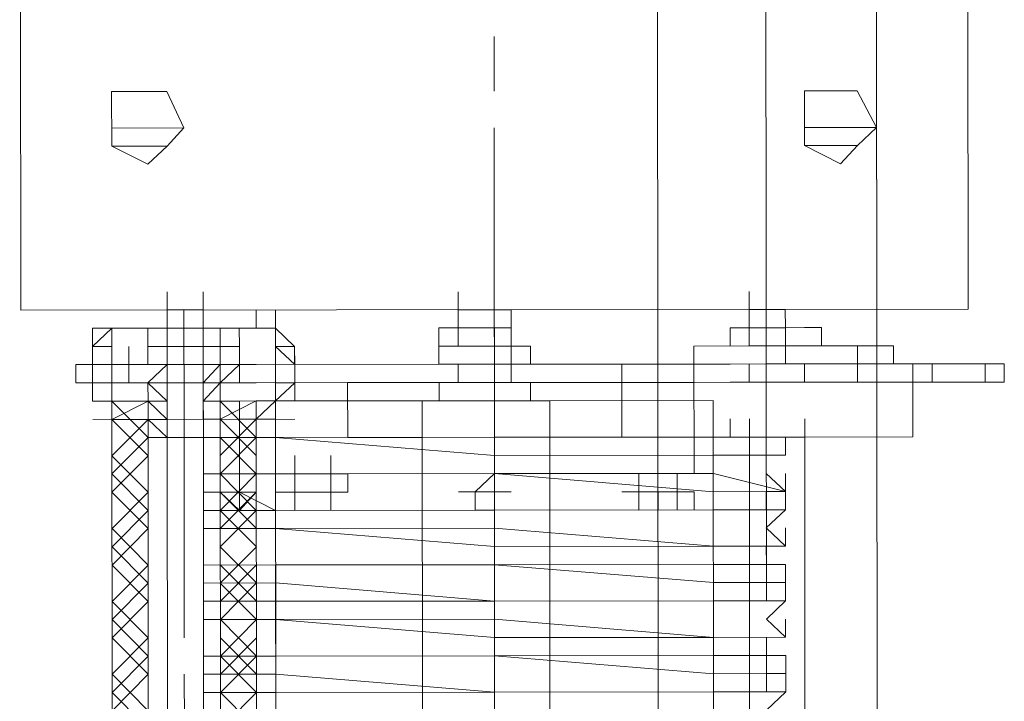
# Model space of a CAD drawing. Header units: inches. Extents: x -5850 to 5646, y 8947 to 13007.
# Tile 244 of 256: x -4034 to -4011, y 11325 to 11341. Entities that reach past the tile are written whole.
import ezdxf

# ---------------------------------------------------------------- set-up
doc = ezdxf.new("R2010")
doc.units = ezdxf.units.IN
doc.header["$MEASUREMENT"] = 0
doc.layers.add('at_Entity', color=7, linetype='Continuous')
doc.layers.add('at_Rect', color=7, linetype='Continuous')

msp = doc.modelspace()

# ---------------------------------------------------------------- linework, layer by layer
at = {"layer": 'at_Entity', "color": 7, "lineweight": 20}
for p, q in [((-4018.275, 10561.155), (-4019.022, 11398.348)), ((-4018.221, 10500.327), (-4019.022, 11398.348)), ((-4013.948, 11398.352), (-4013.146, 10500.332)), ((-4013.146, 10500.332), (-4013.948, 11398.352)), ((-4031.628, 11339.204), (-4030.792, 11339.205)), ((-4031.627, 11337.938), (-4031.628, 11339.204)), ((-4030.792, 11339.205), (-4030.346, 11339.205)), ((-4030.346, 11339.205), (-4029.954, 11338.358)), ((-4015.568, 11339.218), (-4014.732, 11339.219)), ((-4015.567, 11337.952), (-4015.568, 11339.218)), ((-4014.732, 11339.219), (-4014.341, 11339.219)), ((-4014.341, 11339.219), (-4013.894, 11338.372)), ((-4031.627, 11338.356), (-4029.954, 11338.358)), ((-4029.954, 11338.358), (-4030.344, 11337.939)), ((-4015.567, 11338.371), (-4013.894, 11338.372)), ((-4013.894, 11338.372), (-4014.34, 11337.954)), ((-4031.627, 11337.938), (-4030.344, 11337.939)), ((-4030.79, 11337.515), (-4031.627, 11337.938)), ((-4030.344, 11337.939), (-4030.79, 11337.515)), ((-4015.567, 11337.952), (-4014.34, 11337.954)), ((-4014.73, 11337.529), (-4015.567, 11337.952)), ((-4014.34, 11337.954), (-4014.73, 11337.529)), ((-4030.341, 11334.136), (-4030.341, 11334.554)), ((-4029.505, 11334.137), (-4029.505, 11334.555)), ((-4023.594, 11334.142), (-4023.594, 11334.56)), ((-4022.757, 11334.143), (-4022.757, 11334.561)), ((-4022.757, 11334.143), (-4022.757, 11334.561)), ((-4022.757, 11334.143), (-4022.757, 11334.561)), ((-4016.846, 11334.148), (-4016.846, 11334.566)), ((-4029.505, 11334.137), (-4030.341, 11334.136)), ((-4030.341, 11334.136), (-4029.505, 11334.137)), ((-4030.341, 11334.136), (-4030.341, 11333.712)), ((-4029.505, 11334.137), (-4029.504, 11333.713)), ((-4022.757, 11334.143), (-4023.594, 11334.142)), ((-4023.594, 11334.142), (-4022.757, 11334.143)), ((-4023.594, 11334.142), (-4023.593, 11333.718)), ((-4022.367, 11334.143), (-4022.757, 11334.143)), ((-4022.757, 11334.143), (-4022.757, 11333.719)), ((-4022.757, 11334.143), (-4022.367, 11334.143)), ((-4022.366, 11333.719), (-4022.367, 11334.143)), ((-4022.366, 11333.719), (-4022.367, 11334.143)), ((-4016.01, 11334.149), (-4016.846, 11334.148)), ((-4016.846, 11334.148), (-4016.01, 11334.149)), ((-4016.846, 11333.724), (-4016.846, 11334.148)), ((-4016.01, 11334.149), (-4016.009, 11333.725)), ((-4031.233, 11333.712), (-4032.069, 11333.711)), ((-4032.069, 11333.711), (-4032.068, 11332.445)), ((-4031.623, 11333.711), (-4031.233, 11333.712)), ((-4031.623, 11333.287), (-4031.623, 11333.711)), ((-4031.233, 11333.712), (-4030.787, 11333.712)), ((-4031.233, 11333.712), (-4030.787, 11333.712)), ((-4030.787, 11333.712), (-4029.114, 11333.713)), ((-4030.787, 11333.712), (-4030.786, 11333.288)), ((-4030.786, 11333.288), (-4030.787, 11333.712)), ((-4030.787, 11333.712), (-4030.786, 11333.288)), ((-4030.341, 11333.712), (-4030.34, 11333.289)), ((-4029.504, 11333.713), (-4029.504, 11333.289)), ((-4029.114, 11333.713), (-4028.668, 11333.714)), ((-4029.113, 11333.29), (-4029.114, 11333.713)), ((-4029.114, 11333.713), (-4029.113, 11333.29)), ((-4029.113, 11333.29), (-4029.114, 11333.713)), ((-4028.668, 11333.714), (-4027.831, 11333.715)), ((-4028.667, 11333.29), (-4028.668, 11333.714)), ((-4028.668, 11333.714), (-4028.277, 11333.714)), ((-4028.277, 11333.714), (-4027.831, 11333.715)), ((-4027.831, 11333.715), (-4027.385, 11333.291)), ((-4027.831, 11333.715), (-4027.831, 11333.291)), ((-4022.757, 11333.719), (-4024.039, 11333.718)), ((-4024.039, 11333.294), (-4024.039, 11333.718)), ((-4024.039, 11333.718), (-4024.039, 11333.294)), ((-4023.593, 11333.718), (-4023.593, 11333.295)), ((-4022.757, 11333.719), (-4022.366, 11333.719)), ((-4022.757, 11333.719), (-4022.756, 11333.295)), ((-4022.366, 11333.719), (-4022.366, 11333.296)), ((-4022.366, 11333.719), (-4022.366, 11333.296)), ((-4017.292, 11333.724), (-4017.291, 11333.3)), ((-4017.292, 11333.724), (-4016.846, 11333.724)), ((-4016.846, 11333.724), (-4016.009, 11333.725)), ((-4016.009, 11333.725), (-4016.846, 11333.724)), ((-4016.845, 11333.301), (-4016.846, 11333.724)), ((-4016.846, 11333.724), (-4016.845, 11333.301)), ((-4015.173, 11333.726), (-4016.009, 11333.725)), ((-4016.009, 11333.725), (-4015.563, 11333.726)), ((-4015.563, 11333.726), (-4015.173, 11333.726)), ((-4015.173, 11333.726), (-4015.172, 11333.302)), ((-4032.069, 11332.869), (-4032.069, 11333.287)), ((-4032.069, 11333.287), (-4031.623, 11333.287)), ((-4031.622, 11332.869), (-4031.623, 11333.287)), ((-4030.786, 11333.288), (-4029.113, 11333.29)), ((-4030.786, 11333.288), (-4030.786, 11332.87)), ((-4029.113, 11333.29), (-4028.667, 11333.29)), ((-4029.113, 11333.29), (-4029.113, 11332.871)), ((-4027.831, 11333.291), (-4027.384, 11332.873)), ((-4027.828, 11330.335), (-4027.831, 11333.291)), ((-4027.385, 11333.291), (-4027.384, 11332.873)), ((-4022.366, 11333.296), (-4024.039, 11333.294)), ((-4024.039, 11333.294), (-4024.039, 11332.876)), ((-4022.366, 11333.296), (-4021.92, 11333.296)), ((-4022.366, 11333.296), (-4022.366, 11332.877)), ((-4021.92, 11333.296), (-4021.919, 11332.878)), ((-4016.845, 11333.301), (-4018.128, 11333.299)), ((-4018.128, 11333.299), (-4018.128, 11332.881)), ((-4018.125, 11330.344), (-4018.128, 11333.299)), ((-4015.172, 11333.302), (-4016.845, 11333.301)), ((-4016.009, 11333.301), (-4016.845, 11333.301)), ((-4015.172, 11333.302), (-4016.009, 11333.301)), ((-4016.008, 11332.883), (-4016.009, 11333.301)), ((-4013.499, 11333.304), (-4015.172, 11333.302)), ((-4014.336, 11332.885), (-4014.336, 11333.303)), ((-4013.499, 11332.885), (-4013.499, 11333.304)), ((-4013.499, 11332.885), (-4013.499, 11333.304)), ((-4032.069, 11332.869), (-4032.459, 11332.868)), ((-4032.459, 11332.868), (-4032.459, 11332.445)), ((-4032.068, 11332.445), (-4032.069, 11332.869)), ((-4032.069, 11332.869), (-4032.068, 11332.021)), ((-4031.622, 11332.869), (-4032.069, 11332.869)), ((-4031.622, 11332.869), (-4032.069, 11332.869)), ((-4032.069, 11332.869), (-4032.068, 11332.445)), ((-4031.232, 11332.87), (-4031.622, 11332.869)), ((-4031.622, 11332.022), (-4031.622, 11332.869)), ((-4031.622, 11332.869), (-4031.622, 11332.445)), ((-4030.786, 11332.87), (-4031.232, 11332.87)), ((-4030.786, 11332.87), (-4029.113, 11332.871)), ((-4030.34, 11332.87), (-4030.786, 11332.87)), ((-4030.34, 11332.447), (-4030.34, 11332.87)), ((-4030.34, 11332.87), (-4030.34, 11332.447)), ((-4030.34, 11332.447), (-4030.34, 11332.87)), ((-4029.503, 11332.871), (-4029.503, 11332.447)), ((-4029.503, 11332.871), (-4029.503, 11332.447)), ((-4029.113, 11332.871), (-4029.503, 11332.871)), ((-4029.503, 11332.447), (-4029.503, 11332.871)), ((-4028.667, 11332.872), (-4029.113, 11332.871)), ((-4028.277, 11332.872), (-4028.667, 11332.872)), ((-4024.039, 11332.876), (-4028.277, 11332.872)), ((-4027.83, 11332.873), (-4027.83, 11332.025)), ((-4027.83, 11332.449), (-4027.83, 11332.873)), ((-4027.384, 11332.873), (-4027.384, 11332.449)), ((-4027.384, 11332.873), (-4027.384, 11332.449)), ((-4022.756, 11332.877), (-4024.039, 11332.876)), ((-4023.592, 11332.876), (-4024.039, 11332.876)), ((-4023.592, 11332.876), (-4022.756, 11332.877)), ((-4023.592, 11332.453), (-4023.592, 11332.876)), ((-4022.366, 11332.877), (-4022.756, 11332.877)), ((-4018.518, 11332.881), (-4022.366, 11332.877)), ((-4022.365, 11332.454), (-4022.366, 11332.877)), ((-4022.365, 11332.454), (-4022.366, 11332.877)), ((-4019.8, 11332.456), (-4019.8, 11332.88)), ((-4018.128, 11332.881), (-4018.518, 11332.881)), ((-4017.291, 11332.882), (-4018.128, 11332.881)), ((-4017.291, 11332.882), (-4016.455, 11332.883)), ((-4016.845, 11332.459), (-4016.845, 11332.882)), ((-4016.455, 11332.883), (-4015.172, 11332.884)), ((-4014.336, 11332.885), (-4016.008, 11332.883)), ((-4015.562, 11332.46), (-4015.562, 11332.884)), ((-4014.336, 11332.885), (-4015.172, 11332.884)), ((-4014.335, 11332.461), (-4014.336, 11332.885)), ((-4014.335, 11332.461), (-4014.336, 11332.885)), ((-4014.336, 11332.885), (-4013.499, 11332.885)), ((-4013.889, 11332.461), (-4013.889, 11332.885)), ((-4013.053, 11332.886), (-4013.499, 11332.885)), ((-4011.77, 11332.887), (-4013.053, 11332.886)), ((-4013.053, 11332.462), (-4013.053, 11332.886)), ((-4012.606, 11332.462), (-4012.607, 11332.886)), ((-4010.934, 11332.888), (-4011.77, 11332.887)), ((-4011.38, 11332.463), (-4011.38, 11332.887)), ((-4010.934, 11332.464), (-4010.934, 11332.888)), ((-4018.127, 11332.457), (-4022.756, 11332.453)), ((-4013.053, 11332.462), (-4019.41, 11332.456)), ((-4019.41, 11332.456), (-4018.127, 11332.457)), ((-4013.053, 11332.462), (-4018.127, 11332.457)), ((-4017.291, 11332.458), (-4018.127, 11332.457)), ((-4017.291, 11332.458), (-4015.172, 11332.46)), ((-4017.291, 11332.458), (-4015.172, 11332.46)), ((-4017.291, 11332.458), (-4016.008, 11332.459)), ((-4016.008, 11332.459), (-4014.335, 11332.461)), ((-4015.172, 11332.46), (-4016.008, 11332.459)), ((-4014.335, 11332.461), (-4015.172, 11332.46)), ((-4013.499, 11332.462), (-4014.335, 11332.461)), ((-4013.053, 11332.462), (-4013.499, 11332.462)), ((-4011.77, 11332.463), (-4013.053, 11332.462)), ((-4013.051, 11331.191), (-4013.053, 11332.462)), ((-4010.934, 11332.464), (-4011.77, 11332.463)), ((-4032.068, 11332.445), (-4032.459, 11332.445)), ((-4032.068, 11332.445), (-4032.068, 11332.021)), ((-4031.622, 11332.445), (-4032.068, 11332.445)), ((-4032.068, 11332.021), (-4032.068, 11332.445)), ((-4030.786, 11332.446), (-4031.622, 11332.445)), ((-4031.622, 11332.022), (-4031.622, 11332.445)), ((-4031.622, 11332.022), (-4031.622, 11332.445)), ((-4031.622, 11332.022), (-4031.622, 11332.445)), ((-4030.34, 11332.447), (-4030.786, 11332.446)), ((-4030.34, 11332.447), (-4030.786, 11332.446)), ((-4030.785, 11332.022), (-4030.786, 11332.446)), ((-4030.786, 11332.446), (-4030.339, 11332.023)), ((-4030.785, 11332.022), (-4030.786, 11332.446)), ((-4030.34, 11332.447), (-4029.503, 11332.447)), ((-4030.34, 11332.447), (-4030.338, 11331.175)), ((-4029.113, 11332.448), (-4029.503, 11332.447)), ((-4029.503, 11332.447), (-4029.113, 11332.448)), ((-4028.667, 11332.448), (-4029.503, 11332.447)), ((-4029.503, 11332.023), (-4029.113, 11332.448)), ((-4029.503, 11332.447), (-4029.502, 11331.176)), ((-4029.112, 11332.024), (-4029.113, 11332.448)), ((-4029.112, 11332.024), (-4029.113, 11332.448)), ((-4029.112, 11332.024), (-4029.113, 11332.448)), ((-4029.112, 11332.024), (-4029.113, 11332.448)), ((-4028.276, 11332.448), (-4028.667, 11332.448)), ((-4023.592, 11332.453), (-4028.276, 11332.448)), ((-4027.384, 11332.449), (-4027.83, 11332.449)), ((-4027.83, 11332.025), (-4027.83, 11332.449)), ((-4027.83, 11332.025), (-4027.83, 11332.449)), ((-4027.384, 11332.449), (-4027.384, 11332.025)), ((-4026.157, 11332.45), (-4023.592, 11332.453)), ((-4024.038, 11332.452), (-4026.157, 11332.45)), ((-4026.157, 11332.45), (-4026.156, 11331.179)), ((-4024.038, 11332.452), (-4021.919, 11332.454)), ((-4023.592, 11332.453), (-4024.038, 11332.452)), ((-4024.038, 11332.452), (-4024.038, 11332.028)), ((-4022.756, 11332.453), (-4023.592, 11332.453)), ((-4022.755, 11332.029), (-4022.756, 11332.453)), ((-4019.8, 11332.456), (-4022.365, 11332.454)), ((-4021.919, 11332.454), (-4022.365, 11332.454)), ((-4021.919, 11332.454), (-4019.8, 11332.456)), ((-4021.919, 11332.03), (-4021.919, 11332.454)), ((-4019.799, 11331.184), (-4019.8, 11332.456)), ((-4019.8, 11332.456), (-4019.41, 11332.456)), ((-4019.41, 11332.456), (-4019.8, 11332.456)), ((-4031.622, 11332.022), (-4032.068, 11332.021)), ((-4031.621, 11331.598), (-4031.622, 11332.022)), ((-4031.621, 11331.598), (-4031.622, 11332.022)), ((-4030.785, 11332.022), (-4031.622, 11332.022)), ((-4031.597, 11304.145), (-4031.622, 11332.022)), ((-4030.785, 11332.022), (-4030.784, 11331.175)), ((-4030.338, 11331.175), (-4030.339, 11332.023)), ((-4029.503, 11332.023), (-4029.502, 11331.176)), ((-4029.112, 11332.024), (-4028.276, 11332.025)), ((-4029.112, 11332.024), (-4029.112, 11331.176)), ((-4027.83, 11332.025), (-4028.276, 11332.025)), ((-4028.251, 11304.148), (-4028.276, 11332.025)), ((-4028.275, 11331.177), (-4028.276, 11332.025)), ((-4028.276, 11332.025), (-4027.83, 11332.025)), ((-4027.83, 11332.025), (-4022.755, 11332.029)), ((-4027.384, 11332.025), (-4027.83, 11332.025)), ((-4027.83, 11332.025), (-4027.829, 11331.601)), ((-4027.805, 11304.148), (-4027.83, 11332.025)), ((-4024.428, 11332.028), (-4021.919, 11332.03)), ((-4024.403, 11304.151), (-4024.428, 11332.028)), ((-4017.681, 11332.034), (-4022.755, 11332.029)), ((-4021.919, 11332.03), (-4021.473, 11332.031)), ((-4021.473, 11332.031), (-4021.448, 11304.154)), ((-4017.681, 11332.034), (-4017.68, 11331.186)), ((-4017.656, 11304.157), (-4017.681, 11332.034)), ((-4030.784, 11331.175), (-4030.785, 11331.598)), ((-4030.784, 11331.175), (-4030.785, 11331.598)), ((-4030.338, 11331.175), (-4030.339, 11331.599)), ((-4030.338, 11331.175), (-4030.339, 11331.599)), ((-4029.502, 11331.176), (-4029.502, 11331.6)), ((-4029.502, 11331.176), (-4029.502, 11331.6)), ((-4029.502, 11331.176), (-4029.502, 11331.6)), ((-4029.502, 11331.176), (-4029.502, 11331.6)), ((-4029.502, 11331.176), (-4029.502, 11331.6)), ((-4029.112, 11331.176), (-4029.112, 11331.6)), ((-4029.112, 11331.176), (-4029.112, 11331.6)), ((-4027.829, 11331.601), (-4028.275, 11331.601)), ((-4028.275, 11331.177), (-4028.275, 11331.601)), ((-4028.275, 11331.177), (-4028.275, 11331.601)), ((-4028.275, 11331.177), (-4028.275, 11331.601)), ((-4017.68, 11331.186), (-4017.68, 11331.61)), ((-4017.29, 11331.187), (-4017.29, 11331.611)), ((-4016.843, 11331.187), (-4016.844, 11331.611)), ((-4016.843, 11331.187), (-4016.844, 11331.611)), ((-4015.561, 11331.188), (-4015.561, 11331.612)), ((-4015.561, 11331.188), (-4015.561, 11331.612)), ((-4015.561, 11331.188), (-4015.561, 11331.612)), ((-4013.051, 11331.191), (-4013.052, 11331.614)), ((-4030.784, 11331.175), (-4030.338, 11331.175)), ((-4030.761, 11305.412), (-4030.784, 11331.175)), ((-4030.338, 11331.175), (-4030.784, 11331.175)), ((-4030.338, 11331.175), (-4029.502, 11331.176)), ((-4029.502, 11331.176), (-4030.338, 11331.175)), ((-4030.315, 11305.412), (-4030.338, 11331.175)), ((-4029.502, 11331.176), (-4029.112, 11331.176)), ((-4029.502, 11331.176), (-4029.112, 11331.176)), ((-4029.502, 11331.176), (-4029.479, 11305.413)), ((-4029.112, 11331.176), (-4029.502, 11331.176)), ((-4029.112, 11331.176), (-4029.502, 11331.176)), ((-4029.112, 11331.176), (-4029.502, 11331.176)), ((-4029.502, 11331.176), (-4029.502, 11330.758)), ((-4029.112, 11331.176), (-4028.665, 11331.177)), ((-4029.112, 11331.176), (-4028.665, 11331.177)), ((-4029.112, 11331.176), (-4028.275, 11331.177)), ((-4029.112, 11331.176), (-4029.089, 11305.413)), ((-4029.112, 11331.176), (-4029.111, 11330.334)), ((-4029.111, 11330.334), (-4029.112, 11331.176)), ((-4028.275, 11331.177), (-4028.665, 11331.177)), ((-4028.275, 11331.177), (-4028.665, 11331.177)), ((-4028.275, 11331.177), (-4027.829, 11331.177)), ((-4027.829, 11331.177), (-4028.275, 11331.177)), ((-4027.829, 11331.177), (-4028.275, 11331.177)), ((-4028.275, 11331.177), (-4028.274, 11330.335)), ((-4028.275, 11331.177), (-4028.274, 11330.335)), ((-4022.754, 11331.182), (-4027.829, 11331.177)), ((-4027.829, 11331.177), (-4022.754, 11330.764)), ((-4027.829, 11331.177), (-4022.754, 11330.764)), ((-4026.156, 11331.179), (-4024.427, 11331.18)), ((-4024.427, 11331.18), (-4026.156, 11331.179)), ((-4017.68, 11331.186), (-4022.754, 11331.182)), ((-4019.799, 11331.184), (-4021.472, 11331.183)), ((-4021.472, 11331.183), (-4019.799, 11331.184)), ((-4019.799, 11331.184), (-4019.409, 11331.185)), ((-4019.409, 11331.185), (-4019.799, 11331.184)), ((-4013.051, 11331.191), (-4019.409, 11331.185)), ((-4019.409, 11331.185), (-4017.29, 11331.187)), ((-4016.453, 11331.187), (-4017.68, 11331.186)), ((-4017.29, 11331.187), (-4016.007, 11331.188)), ((-4016.843, 11331.187), (-4017.29, 11331.187)), ((-4016.843, 11331.187), (-4017.29, 11331.187)), ((-4016.843, 11331.187), (-4015.561, 11331.188)), ((-4016.843, 11331.187), (-4016.007, 11331.188)), ((-4016.819, 11304.158), (-4016.843, 11331.187)), ((-4016.453, 11330.769), (-4016.453, 11331.187)), ((-4016.007, 11331.188), (-4013.051, 11331.191)), ((-4016.007, 11331.188), (-4015.561, 11331.188)), ((-4016.007, 11330.77), (-4016.007, 11331.188)), ((-4015.561, 11331.188), (-4015.538, 11305.425)), ((-4029.501, 11330.334), (-4029.502, 11330.758)), ((-4029.502, 11330.758), (-4029.501, 11330.334)), ((-4029.111, 11330.334), (-4029.111, 11330.758)), ((-4029.111, 11330.334), (-4029.111, 11330.758)), ((-4028.274, 11330.335), (-4028.275, 11330.759)), ((-4028.274, 11330.335), (-4028.275, 11330.759)), ((-4028.274, 11330.335), (-4028.275, 11330.759)), ((-4027.382, 11330.336), (-4027.382, 11330.759)), ((-4026.546, 11330.336), (-4026.546, 11330.76)), ((-4022.754, 11330.764), (-4017.68, 11330.768)), ((-4017.68, 11330.768), (-4022.754, 11330.764)), ((-4017.68, 11330.768), (-4016.007, 11330.77)), ((-4016.007, 11330.77), (-4017.68, 11330.768)), ((-4016.007, 11330.77), (-4016.453, 11330.769)), ((-4016.453, 11330.769), (-4016.007, 11330.77)), ((-4016.452, 11330.345), (-4016.453, 11330.769)), ((-4029.111, 11330.334), (-4029.501, 11330.334)), ((-4029.501, 11330.334), (-4029.111, 11330.334)), ((-4029.501, 11330.334), (-4029.501, 11329.91)), ((-4029.111, 11330.334), (-4028.665, 11330.335)), ((-4028.274, 11330.335), (-4029.111, 11330.334)), ((-4028.274, 11330.335), (-4029.111, 11330.334)), ((-4029.11, 11329.91), (-4029.111, 11330.334)), ((-4028.274, 11330.335), (-4028.665, 11330.335)), ((-4028.274, 11330.335), (-4027.828, 11330.335)), ((-4027.828, 11330.335), (-4028.274, 11330.335)), ((-4028.274, 11330.335), (-4028.274, 11329.911)), ((-4027.828, 11330.335), (-4022.754, 11330.34)), ((-4027.828, 11330.335), (-4022.754, 11330.34)), ((-4027.828, 11330.335), (-4027.382, 11330.336)), ((-4027.828, 11329.911), (-4027.828, 11330.335)), ((-4026.546, 11330.336), (-4027.382, 11330.336)), ((-4027.382, 11330.336), (-4026.546, 11330.336)), ((-4027.382, 11329.912), (-4027.382, 11330.336)), ((-4027.382, 11330.336), (-4027.382, 11329.912)), ((-4027.382, 11329.912), (-4027.382, 11330.336)), ((-4027.382, 11329.912), (-4027.382, 11330.336)), ((-4026.546, 11330.336), (-4026.155, 11330.337)), ((-4026.545, 11329.913), (-4026.546, 11330.336)), ((-4026.546, 11330.336), (-4026.545, 11329.489)), ((-4026.545, 11329.913), (-4026.546, 11330.336)), ((-4026.545, 11329.913), (-4026.546, 11330.336)), ((-4026.545, 11329.913), (-4026.546, 11330.336)), ((-4026.546, 11330.336), (-4026.545, 11329.913)), ((-4026.546, 11330.336), (-4026.545, 11329.913)), ((-4026.155, 11330.337), (-4026.155, 11329.913)), ((-4023.199, 11329.916), (-4022.754, 11330.34)), ((-4017.679, 11330.344), (-4022.754, 11330.34)), ((-4022.754, 11330.34), (-4017.679, 11329.921)), ((-4022.754, 11330.34), (-4022.753, 11329.492)), ((-4019.407, 11329.919), (-4019.408, 11330.343)), ((-4018.515, 11329.92), (-4018.516, 11330.344)), ((-4018.515, 11329.92), (-4018.516, 11330.344)), ((-4017.679, 11330.344), (-4016.006, 11329.922)), ((-4016.006, 11329.922), (-4016.452, 11330.345)), ((-4016.006, 11329.922), (-4016.006, 11330.346)), ((-4029.501, 11329.91), (-4029.11, 11329.91)), ((-4029.501, 11329.91), (-4029.5, 11329.486)), ((-4028.664, 11329.487), (-4029.11, 11329.91)), ((-4028.664, 11329.911), (-4027.827, 11329.488)), ((-4028.274, 11329.911), (-4028.664, 11329.487)), ((-4027.382, 11329.912), (-4027.828, 11329.911)), ((-4026.545, 11329.913), (-4027.382, 11329.912)), ((-4026.155, 11329.913), (-4026.545, 11329.913)), ((-4026.545, 11329.913), (-4026.545, 11329.489)), ((-4026.545, 11329.913), (-4026.155, 11329.913)), ((-4026.155, 11329.913), (-4026.545, 11329.913)), ((-4023.199, 11329.492), (-4023.199, 11329.916)), ((-4018.515, 11329.92), (-4019.407, 11329.919)), ((-4018.515, 11329.92), (-4019.407, 11329.919)), ((-4019.407, 11329.919), (-4018.961, 11329.919)), ((-4019.407, 11329.919), (-4019.407, 11329.495)), ((-4019.407, 11329.919), (-4018.961, 11329.919)), ((-4019.407, 11329.919), (-4019.407, 11329.495)), ((-4018.961, 11329.919), (-4018.961, 11329.496)), ((-4018.961, 11329.919), (-4018.961, 11329.496)), ((-4018.515, 11329.92), (-4018.515, 11329.496)), ((-4018.515, 11329.496), (-4018.515, 11329.92)), ((-4018.125, 11329.496), (-4018.125, 11329.92)), ((-4018.125, 11329.496), (-4018.125, 11329.92)), ((-4016.006, 11329.922), (-4017.679, 11329.921)), ((-4016.452, 11329.498), (-4016.452, 11329.922)), ((-4016.452, 11329.922), (-4016.006, 11329.922)), ((-4016.005, 11329.498), (-4016.006, 11329.922)), ((-4027.827, 11329.488), (-4022.753, 11329.492)), ((-4027.827, 11329.488), (-4022.753, 11329.492)), ((-4022.753, 11329.492), (-4023.199, 11329.492)), ((-4022.753, 11329.492), (-4017.678, 11329.497)), ((-4017.678, 11329.497), (-4022.753, 11329.492)), ((-4018.515, 11329.496), (-4019.407, 11329.495)), ((-4018.515, 11329.496), (-4019.407, 11329.495)), ((-4018.961, 11329.496), (-4019.407, 11329.495)), ((-4018.961, 11329.496), (-4019.407, 11329.495)), ((-4017.678, 11329.497), (-4016.005, 11329.498)), ((-4016.005, 11329.498), (-4017.678, 11329.497)), ((-4016.005, 11329.498), (-4016.452, 11329.498)), ((-4016.451, 11329.08), (-4016.005, 11329.498)), ((-4027.827, 11329.488), (-4029.5, 11329.486)), ((-4029.5, 11329.068), (-4029.5, 11329.486)), ((-4029.5, 11329.486), (-4029.5, 11329.068)), ((-4026.545, 11329.489), (-4027.381, 11329.488)), ((-4029.5, 11329.068), (-4027.827, 11329.069)), ((-4027.827, 11329.069), (-4029.5, 11329.068)), ((-4029.5, 11329.068), (-4029.499, 11328.22)), ((-4022.753, 11329.074), (-4027.827, 11329.069)), ((-4027.827, 11329.069), (-4022.752, 11328.65)), ((-4022.753, 11329.074), (-4017.678, 11328.655)), ((-4016.005, 11328.656), (-4016.451, 11329.08)), ((-4016.005, 11328.656), (-4016.005, 11329.08)), ((-4029.499, 11328.22), (-4029.5, 11328.644)), ((-4017.678, 11328.655), (-4022.752, 11328.65)), ((-4017.678, 11328.655), (-4016.005, 11328.656)), ((-4016.005, 11328.656), (-4017.678, 11328.655)), ((-4016.45, 11328.232), (-4016.451, 11328.656)), ((-4016.451, 11328.656), (-4016.005, 11328.656)), ((-4029.499, 11328.22), (-4027.826, 11328.222)), ((-4027.826, 11328.222), (-4029.499, 11328.22)), ((-4029.499, 11328.22), (-4029.499, 11327.802)), ((-4027.826, 11328.222), (-4022.752, 11328.226)), ((-4022.752, 11328.226), (-4027.826, 11328.222)), ((-4027.141, 10561.147), (-4027.826, 11328.222)), ((-4017.677, 11328.231), (-4022.752, 11328.226)), ((-4022.752, 11328.226), (-4017.677, 11327.813)), ((-4017.677, 11328.231), (-4016.004, 11328.232)), ((-4016.938, 10500.328), (-4017.677, 11328.231)), ((-4016.004, 11328.232), (-4016.45, 11328.232)), ((-4016.004, 11327.814), (-4016.004, 11328.232)), ((-4029.499, 11327.802), (-4027.826, 11327.804)), ((-4029.499, 11327.802), (-4029.499, 11327.378)), ((-4027.826, 11327.804), (-4022.751, 11327.384)), ((-4017.677, 11327.813), (-4016.004, 11327.814)), ((-4016.45, 11327.39), (-4016.45, 11327.814)), ((-4016.45, 11327.814), (-4016.004, 11327.814)), ((-4016.004, 11327.39), (-4016.004, 11327.814)), ((-4029.499, 11327.378), (-4027.826, 11327.38)), ((-4029.498, 11326.954), (-4029.499, 11327.378)), ((-4029.499, 11327.378), (-4029.498, 11326.954)), ((-4027.826, 11327.38), (-4022.751, 11327.384)), ((-4022.751, 11327.384), (-4017.677, 11327.389)), ((-4017.677, 11327.389), (-4022.751, 11327.384)), ((-4017.677, 11327.389), (-4016.004, 11327.39)), ((-4016.004, 11327.39), (-4017.677, 11327.389)), ((-4016.004, 11327.39), (-4016.45, 11327.39)), ((-4016.449, 11326.966), (-4016.004, 11327.39)), ((-4029.498, 11326.954), (-4027.825, 11326.956)), ((-4027.825, 11326.956), (-4029.498, 11326.954)), ((-4029.498, 11326.954), (-4029.497, 11326.107)), ((-4022.751, 11326.961), (-4027.825, 11326.956)), ((-4027.825, 11326.956), (-4022.75, 11326.537)), ((-4022.751, 11326.961), (-4017.676, 11326.541)), ((-4016.003, 11326.543), (-4016.449, 11326.966)), ((-4016.003, 11326.543), (-4016.003, 11326.967)), ((-4029.497, 11326.107), (-4029.498, 11326.531)), ((-4017.676, 11326.541), (-4022.75, 11326.537)), ((-4017.676, 11326.541), (-4016.003, 11326.543)), ((-4016.003, 11326.543), (-4017.676, 11326.541)), ((-4016.449, 11326.542), (-4016.003, 11326.543)), ((-4016.449, 11326.119), (-4016.449, 11326.542)), ((-4029.497, 11326.107), (-4027.824, 11326.108)), ((-4027.824, 11326.108), (-4029.497, 11326.107)), ((-4029.497, 11326.107), (-4029.497, 11325.689)), ((-4027.824, 11326.108), (-4022.75, 11326.113)), ((-4027.824, 11326.108), (-4022.75, 11326.113)), ((-4017.675, 11326.117), (-4022.75, 11326.113)), ((-4022.75, 11326.113), (-4017.675, 11325.699)), ((-4017.675, 11326.117), (-4016.002, 11326.119)), ((-4016.002, 11326.119), (-4016.449, 11326.119)), ((-4016.002, 11325.701), (-4016.002, 11326.119)), ((-4029.497, 11325.689), (-4027.824, 11325.69)), ((-4029.497, 11325.689), (-4029.497, 11325.265)), ((-4027.824, 11325.69), (-4022.749, 11325.271)), ((-4017.675, 11325.699), (-4016.002, 11325.701)), ((-4016.448, 11325.7), (-4016.002, 11325.701)), ((-4016.448, 11325.276), (-4016.448, 11325.7)), ((-4016.002, 11325.277), (-4016.002, 11325.701)), ((-4029.497, 11325.265), (-4027.824, 11325.266)), ((-4029.496, 11324.841), (-4029.497, 11325.265)), ((-4029.497, 11325.265), (-4029.496, 11324.841)), ((-4022.749, 11325.271), (-4027.824, 11325.266)), ((-4022.749, 11325.271), (-4017.675, 11325.275)), ((-4017.675, 11325.275), (-4022.749, 11325.271)), ((-4017.675, 11325.275), (-4016.002, 11325.277)), ((-4016.002, 11325.277), (-4017.675, 11325.275)), ((-4016.002, 11325.277), (-4016.448, 11325.276)), ((-4016.447, 11324.853), (-4016.002, 11325.277))]:
    msp.add_line(p, q, dxfattribs=at)
at = {"layer": 'at_Entity', "color": 3, "lineweight": 20}
for p, q in [((-4016.457, 11335.838), (-4016.469, 11348.508)), ((-4022.763, 11340.478), (-4022.762, 11339.212)), ((-4022.761, 11338.364), (-4022.757, 11334.561)), ((-4016.457, 11335.838), (-4016.455, 11332.883)), ((-4022.757, 11334.561), (-4022.758, 11334.985)), ((-4030.341, 11334.136), (-4030.341, 11334.554)), ((-4029.505, 11334.137), (-4029.505, 11334.555)), ((-4023.594, 11334.142), (-4023.594, 11334.56)), ((-4022.757, 11334.561), (-4022.756, 11332.877)), ((-4022.757, 11334.143), (-4022.757, 11334.561)), ((-4022.757, 11334.143), (-4022.757, 11334.561)), ((-4029.948, 11331.599), (-4029.951, 11334.137)), ((-4028.277, 11333.714), (-4028.278, 11334.138)), ((-4027.829, 11331.177), (-4027.832, 11334.138)), ((-4027.831, 11333.715), (-4032.069, 11333.711)), ((-4031.623, 11333.711), (-4032.069, 11333.287)), ((-4031.233, 11333.712), (-4031.623, 11333.711)), ((-4030.787, 11333.712), (-4031.233, 11333.712)), ((-4030.786, 11333.288), (-4030.787, 11333.712)), ((-4029.114, 11333.713), (-4028.277, 11333.714)), ((-4029.112, 11332.024), (-4029.114, 11333.713)), ((-4028.277, 11333.714), (-4027.831, 11333.715)), ((-4027.831, 11333.715), (-4027.831, 11333.291)), ((-4016.008, 11332.883), (-4016.009, 11333.725)), ((-4032.069, 11333.287), (-4032.068, 11332.021)), ((-4031.623, 11333.287), (-4031.622, 11332.022)), ((-4031.232, 11332.87), (-4031.232, 11333.288)), ((-4030.34, 11333.289), (-4030.786, 11333.288)), ((-4030.786, 11332.87), (-4030.786, 11333.288)), ((-4030.339, 11332.023), (-4030.34, 11333.289)), ((-4029.503, 11332.871), (-4029.504, 11333.289)), ((-4029.113, 11332.871), (-4029.113, 11333.29)), ((-4028.667, 11332.872), (-4028.667, 11333.29)), ((-4028.667, 11332.872), (-4028.667, 11333.29)), ((-4027.831, 11333.291), (-4027.385, 11333.291)), ((-4027.385, 11333.291), (-4027.384, 11332.449)), ((-4022.756, 11333.295), (-4022.756, 11332.453)), ((-4022.756, 11332.877), (-4022.756, 11333.295)), ((-4031.232, 11332.446), (-4031.232, 11332.87)), ((-4031.232, 11332.87), (-4030.786, 11332.87)), ((-4030.786, 11332.87), (-4031.232, 11332.87)), ((-4031.232, 11332.446), (-4031.232, 11332.87)), ((-4030.786, 11332.446), (-4030.34, 11332.87)), ((-4030.34, 11332.87), (-4030.786, 11332.446)), ((-4030.34, 11332.447), (-4030.34, 11332.87)), ((-4029.948, 11330.757), (-4029.95, 11332.871)), ((-4029.503, 11332.447), (-4029.113, 11332.871)), ((-4029.113, 11332.871), (-4028.667, 11332.872)), ((-4029.113, 11332.448), (-4028.667, 11332.872)), ((-4029.113, 11332.448), (-4029.113, 11332.871)), ((-4028.667, 11332.448), (-4028.667, 11332.872)), ((-4022.756, 11332.877), (-4022.754, 11330.764)), ((-4022.755, 11331.606), (-4022.756, 11332.877)), ((-4016.453, 11331.187), (-4016.455, 11332.883)), ((-4016.455, 11332.883), (-4016.45, 11327.39)), ((-4013.053, 11332.462), (-4013.053, 11332.886)), ((-4030.786, 11332.446), (-4031.232, 11332.446)), ((-4030.339, 11332.023), (-4030.786, 11332.446)), ((-4030.786, 11332.446), (-4030.785, 11332.022)), ((-4030.786, 11332.446), (-4030.785, 11332.022)), ((-4028.667, 11332.448), (-4029.113, 11332.448)), ((-4029.113, 11332.448), (-4029.112, 11332.024)), ((-4029.112, 11332.024), (-4029.113, 11332.448)), ((-4029.112, 11332.024), (-4029.113, 11332.448)), ((-4027.384, 11332.449), (-4027.83, 11332.025)), ((-4032.068, 11332.021), (-4031.622, 11332.022)), ((-4031.622, 11332.022), (-4031.621, 11331.598)), ((-4031.622, 11332.022), (-4031.231, 11332.022)), ((-4031.622, 11332.022), (-4030.784, 11331.175)), ((-4031.621, 11331.598), (-4030.785, 11332.022)), ((-4031.231, 11332.022), (-4030.785, 11332.022)), ((-4030.785, 11332.022), (-4030.339, 11332.023)), ((-4030.785, 11332.022), (-4030.339, 11332.023)), ((-4030.785, 11332.022), (-4030.339, 11332.023)), ((-4030.785, 11331.598), (-4030.785, 11332.022)), ((-4030.785, 11332.022), (-4030.339, 11331.599)), ((-4029.503, 11332.023), (-4029.112, 11332.024)), ((-4029.112, 11332.024), (-4029.503, 11332.023)), ((-4029.503, 11332.023), (-4029.112, 11332.024)), ((-4029.112, 11331.6), (-4028.276, 11332.025)), ((-4028.666, 11332.024), (-4029.112, 11332.024)), ((-4029.112, 11332.024), (-4028.275, 11331.177)), ((-4028.666, 11332.024), (-4028.276, 11332.025)), ((-4028.666, 11331.6), (-4028.666, 11332.024)), ((-4027.83, 11332.025), (-4028.275, 11331.601)), ((-4027.383, 11331.602), (-4032.067, 11331.597)), ((-4031.621, 11331.598), (-4030.785, 11331.598)), ((-4031.621, 11330.756), (-4030.785, 11331.598)), ((-4031.621, 11331.598), (-4030.784, 11330.756)), ((-4030.339, 11331.599), (-4030.785, 11331.598)), ((-4030.785, 11331.598), (-4030.339, 11331.599)), ((-4030.785, 11331.598), (-4030.338, 11331.175)), ((-4029.502, 11331.6), (-4029.112, 11331.6)), ((-4029.112, 11331.6), (-4029.502, 11331.6)), ((-4029.502, 11331.6), (-4029.112, 11331.6)), ((-4029.112, 11331.6), (-4028.275, 11330.759)), ((-4029.111, 11330.758), (-4028.275, 11331.601)), ((-4028.275, 11331.601), (-4028.666, 11331.6)), ((-4028.665, 11331.177), (-4028.666, 11331.6)), ((-4028.665, 11331.177), (-4028.666, 11331.6)), ((-4028.665, 11331.177), (-4028.666, 11331.6)), ((-4022.755, 11331.606), (-4022.754, 11331.182)), ((-4022.754, 11331.182), (-4022.755, 11331.606)), ((-4016.844, 11331.611), (-4016.842, 11329.921)), ((-4016.453, 11331.611), (-4016.453, 11331.187)), ((-4031.62, 11330.332), (-4030.784, 11331.175)), ((-4030.338, 11331.175), (-4030.784, 11331.175)), ((-4029.502, 11331.176), (-4029.112, 11331.176)), ((-4029.112, 11331.176), (-4029.502, 11331.176)), ((-4029.112, 11331.176), (-4028.274, 11330.335)), ((-4029.111, 11330.334), (-4028.275, 11331.177)), ((-4028.665, 11331.177), (-4028.664, 11329.487)), ((-4022.754, 11331.182), (-4022.754, 11330.764)), ((-4022.754, 11331.182), (-4022.751, 11327.384)), ((-4022.754, 11330.764), (-4022.754, 11331.182)), ((-4016.453, 11330.769), (-4016.453, 11331.187)), ((-4031.621, 11330.756), (-4030.783, 11329.909)), ((-4031.62, 11329.908), (-4030.784, 11330.756)), ((-4029.944, 11326.53), (-4029.948, 11330.757)), ((-4027.382, 11330.336), (-4027.382, 11330.759)), ((-4027.382, 11330.336), (-4027.382, 11330.759)), ((-4027.382, 11330.336), (-4027.382, 11330.759)), ((-4022.754, 11330.764), (-4022.754, 11330.34)), ((-4022.754, 11330.34), (-4022.754, 11330.764)), ((-4031.62, 11330.332), (-4030.783, 11329.485)), ((-4029.111, 11330.334), (-4028.274, 11329.487)), ((-4029.11, 11329.487), (-4028.274, 11330.335)), ((-4027.828, 11330.335), (-4027.382, 11330.336)), ((-4027.828, 11329.911), (-4027.828, 11330.335)), ((-4027.382, 11330.336), (-4027.381, 11329.488)), ((-4027.382, 11329.912), (-4027.382, 11330.336)), ((-4027.382, 11330.336), (-4027.382, 11329.912)), ((-4027.382, 11329.912), (-4027.382, 11330.336)), ((-4027.382, 11329.912), (-4027.382, 11330.336)), ((-4026.546, 11330.336), (-4026.545, 11329.489)), ((-4022.753, 11329.916), (-4022.754, 11330.34)), ((-4022.753, 11329.916), (-4022.754, 11330.34)), ((-4019.408, 11330.343), (-4019.407, 11329.919)), ((-4018.516, 11330.344), (-4018.515, 11329.496)), ((-4018.515, 11329.92), (-4018.516, 11330.344)), ((-4018.515, 11329.92), (-4018.516, 11330.344)), ((-4031.62, 11329.908), (-4030.783, 11329.067)), ((-4031.619, 11329.066), (-4030.783, 11329.909)), ((-4029.11, 11329.068), (-4028.274, 11329.911)), ((-4029.11, 11329.91), (-4028.274, 11329.911)), ((-4029.11, 11329.91), (-4028.273, 11329.069)), ((-4027.828, 11329.911), (-4026.155, 11329.913)), ((-4027.382, 11329.912), (-4027.828, 11329.911)), ((-4027.381, 11329.488), (-4027.382, 11329.912)), ((-4023.59, 11329.915), (-4022.363, 11329.916)), ((-4022.753, 11329.492), (-4022.753, 11329.916)), ((-4022.753, 11329.492), (-4022.753, 11329.916)), ((-4019.798, 11329.919), (-4018.125, 11329.92)), ((-4019.407, 11329.495), (-4019.407, 11329.919)), ((-4019.407, 11329.495), (-4019.407, 11329.919)), ((-4019.407, 11329.495), (-4019.407, 11329.919)), ((-4018.515, 11329.496), (-4018.515, 11329.92)), ((-4018.125, 11329.496), (-4018.125, 11329.92)), ((-4018.125, 11329.496), (-4018.125, 11329.92)), ((-4016.452, 11329.498), (-4016.452, 11329.922)), ((-4022.753, 11329.492), (-4022.752, 11328.65)), ((-4031.619, 11328.642), (-4030.783, 11329.485)), ((-4029.11, 11329.487), (-4028.273, 11328.645)), ((-4029.109, 11328.644), (-4028.274, 11329.487)), ((-4031.619, 11329.066), (-4030.782, 11328.219)), ((-4031.618, 11328.218), (-4030.783, 11329.067)), ((-4031.619, 11328.642), (-4030.781, 11327.801)), ((-4029.109, 11327.802), (-4028.273, 11328.645)), ((-4029.109, 11328.644), (-4028.272, 11327.803)), ((-4022.752, 11328.65), (-4022.752, 11328.226)), ((-4031.618, 11327.376), (-4030.782, 11328.219)), ((-4031.618, 11328.218), (-4030.781, 11327.377)), ((-4029.109, 11328.221), (-4028.272, 11327.379)), ((-4029.108, 11327.379), (-4028.272, 11328.221)), ((-4022.752, 11328.226), (-4022.751, 11327.384)), ((-4022.752, 11328.226), (-4022.751, 11327.808)), ((-4031.617, 11326.953), (-4030.781, 11327.801)), ((-4029.109, 11327.802), (-4028.271, 11326.956)), ((-4029.108, 11326.955), (-4028.272, 11327.803)), ((-4022.751, 11327.808), (-4022.751, 11327.384)), ((-4031.618, 11327.376), (-4030.78, 11326.53)), ((-4031.617, 11326.529), (-4030.781, 11327.377)), ((-4022.751, 11326.961), (-4022.751, 11327.384)), ((-4031.617, 11326.953), (-4030.78, 11326.106)), ((-4029.108, 11326.955), (-4028.271, 11326.108)), ((-4029.107, 11326.107), (-4028.271, 11326.956)), ((-4022.751, 11326.961), (-4022.75, 11326.537)), ((-4031.617, 11326.529), (-4030.78, 11325.687)), ((-4031.616, 11325.687), (-4030.78, 11326.53)), ((-4029.107, 11325.689), (-4028.271, 11326.532)), ((-4029.107, 11326.531), (-4028.27, 11325.69)), ((-4022.75, 11326.537), (-4022.75, 11326.113)), ((-4022.75, 11326.113), (-4022.75, 11326.537)), ((-4022.75, 11326.537), (-4022.749, 11325.271)), ((-4016.449, 11326.542), (-4016.448, 11325.276)), ((-4031.616, 11325.263), (-4030.78, 11326.106)), ((-4029.107, 11326.107), (-4028.27, 11325.266)), ((-4029.106, 11325.265), (-4028.271, 11326.108)), ((-4022.75, 11326.113), (-4022.749, 11325.271)), ((-4031.616, 11325.687), (-4030.779, 11324.84)), ((-4031.615, 11324.839), (-4030.78, 11325.687)), ((-4029.942, 11324.417), (-4029.943, 11325.688)), ((-4022.749, 11325.271), (-4022.75, 11325.695)), ((-4031.616, 11325.263), (-4030.778, 11324.416)), ((-4029.106, 11324.418), (-4028.27, 11325.266)), ((-4029.106, 11325.265), (-4028.269, 11324.418)), ((-4022.749, 11325.271), (-4022.749, 11324.847))]:
    msp.add_line(p, q, dxfattribs=at)
at = {"layer": 'at_Rect', "color": 7, "lineweight": 20}
for p, q in [((-4033.76, 11359.055), (-4033.737, 11334.133)), ((-4011.772, 11334.153), (-4011.794, 11359.075)), ((-4011.772, 11334.153), (-4033.737, 11334.133))]:
    msp.add_line(p, q, dxfattribs=at)

doc.saveas('drawing.dxf')
